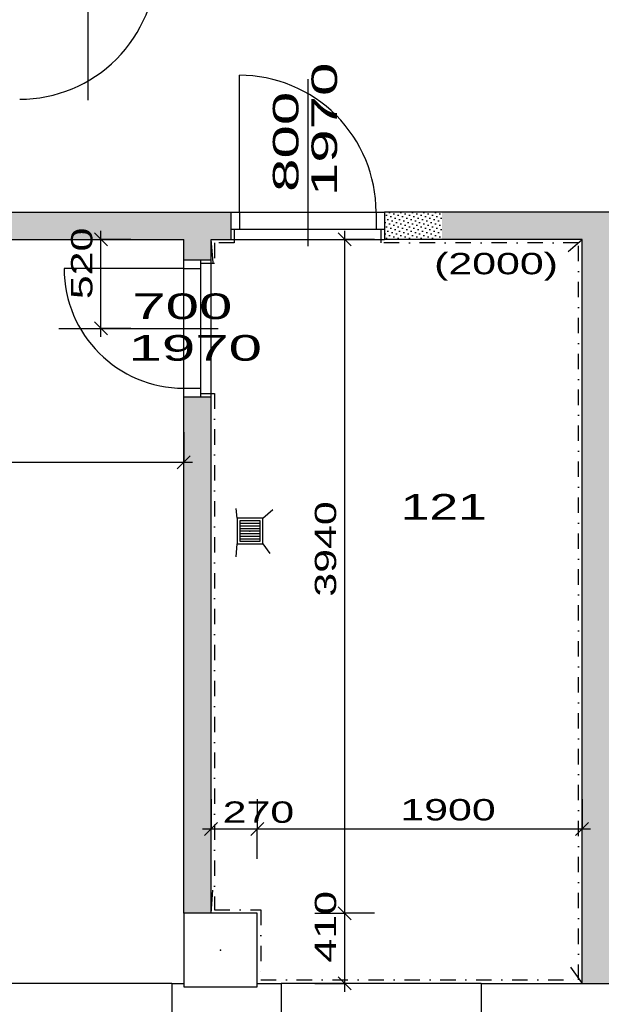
# Model space of a CAD drawing. Extents: x -196363 to 396902, y -489949 to -260582.
# Tile 94 of 256: x 121534 to 124937, y -386775 to -381018. Entities that reach past the tile are written whole.
import ezdxf

# ---------------------------------------------------------------- set-up
doc = ezdxf.new("R2010")
doc.units = 0
doc.header["$MEASUREMENT"] = 0
doc.linetypes.add('DOTDASH', pattern=[1, 0.3, -0.2, 0, -0.2, 0.3])
for name, color, linetype in [('bourani', 15, 'Continuous'), ('koty', 1, 'Continuous'), ('legenda', 1, 'Continuous'), ('noszdiv', 1, 'Continuous'), ('srafbourani', 15, 'Continuous')]:
    doc.layers.add(name, color=color, linetype=linetype)
doc.styles.add('SPIRITTXTSTYLE1', font='ROMAN')
doc.styles.add('SPIRITTXTSTYLE2', font='txt')
doc.linetypes.add('CERCH2', pattern='A,0,-1,[17,dur+dsp vaclavov.shx,S=0.003401,R=0,X=-1,Y=0],0', length=1)
doc.dimstyles.new('SPIRITSTYLE139', dxfattribs={"dimtxt": 125, "dimasz": 12.7, "dimexe": 175, "dimexo": 1127.841431, "dimgap": 50, "dimtad": 1, "dimdec": 3, "dimzin": 0, "dimdsep": 46, "dimlunit": 7, "dimtxsty": 'SPIRITTXTSTYLE1', "dimblk1": '_TICKMARKS139', "dimblk2": '_TICKMARKS139', "dimsah": 1, "dimcen": 0.09, "dimdle": 50, "dimclrd": 1, "dimclre": 1, "dimclrt": 1, "dimadec": 0, "dimazin": 0, "dimtfac": 1, "dimtdec": 4, "dimtofl": 0, "dimtmove": 1, "dimatfit": 0, "dimfxl": 0, "dimtolj": 1, "dimtzin": 0, "dimarcsym": 0})
doc.dimstyles.new('SPIRITSTYLE19', dxfattribs={"dimtxt": 125, "dimasz": 12.7, "dimexe": 175, "dimexo": 3307.057129, "dimgap": 50, "dimtad": 1, "dimdec": 3, "dimzin": 0, "dimdsep": 46, "dimlunit": 7, "dimtxsty": 'SPIRITTXTSTYLE1', "dimblk1": '_TICKMARKS19', "dimblk2": '_TICKMARKS19', "dimsah": 1, "dimcen": 0.09, "dimdle": 50, "dimclrd": 1, "dimclre": 1, "dimclrt": 1, "dimadec": 0, "dimazin": 0, "dimtfac": 1, "dimtdec": 4, "dimtofl": 0, "dimtmove": 1, "dimatfit": 0, "dimfxl": 0, "dimtolj": 1, "dimtzin": 0, "dimarcsym": 0})
doc.dimstyles.new('SPIRITSTYLE20', dxfattribs={"dimtxt": 125, "dimasz": 12.7, "dimexe": 175, "dimexo": 2897.060547, "dimgap": 50, "dimtad": 1, "dimdec": 3, "dimzin": 0, "dimdsep": 46, "dimlunit": 7, "dimtxsty": 'SPIRITTXTSTYLE1', "dimblk1": '_TICKMARKS20', "dimblk2": '_TICKMARKS20', "dimsah": 1, "dimcen": 0.09, "dimdle": 50, "dimclrd": 1, "dimclre": 1, "dimclrt": 1, "dimadec": 0, "dimazin": 0, "dimtfac": 1, "dimtdec": 4, "dimtofl": 0, "dimtmove": 1, "dimatfit": 0, "dimfxl": 0, "dimtolj": 1, "dimtzin": 0, "dimarcsym": 0})
doc.dimstyles.new('SPIRITSTYLE26', dxfattribs={"dimtxt": 125, "dimasz": 12.7, "dimexe": 175, "dimexo": -175, "dimgap": 50, "dimtad": 1, "dimdec": 3, "dimzin": 0, "dimdsep": 46, "dimlunit": 7, "dimtxsty": 'SPIRITTXTSTYLE1', "dimblk1": '_TICKMARKS26', "dimblk2": '_TICKMARKS26', "dimsah": 1, "dimcen": 0.09, "dimdle": 50, "dimclrd": 1, "dimclre": 1, "dimclrt": 1, "dimadec": 0, "dimazin": 0, "dimtfac": 1, "dimtdec": 4, "dimtofl": 0, "dimtmove": 1, "dimatfit": 0, "dimfxl": 0, "dimtolj": 1, "dimtzin": 0, "dimarcsym": 0})
doc.dimstyles.new('SPIRITSTYLE332', dxfattribs={"dimtxt": 125, "dimasz": 12.7, "dimexe": 175, "dimexo": 336.323822, "dimgap": 50, "dimtad": 1, "dimdec": 3, "dimzin": 0, "dimdsep": 46, "dimlunit": 7, "dimtxsty": 'SPIRITTXTSTYLE1', "dimblk1": '_TICKMARKS332', "dimblk2": '_TICKMARKS332', "dimsah": 1, "dimcen": 0.09, "dimdle": 50, "dimclrd": 1, "dimclre": 1, "dimclrt": 1, "dimadec": 0, "dimazin": 0, "dimtfac": 1, "dimtdec": 4, "dimtofl": 0, "dimtmove": 1, "dimatfit": 0, "dimfxl": 0, "dimtolj": 1, "dimtzin": 0, "dimarcsym": 0})
doc.dimstyles.new('SPIRITSTYLE353', dxfattribs={"dimtxt": 125, "dimasz": 12.7, "dimexe": 175, "dimexo": 71.012886, "dimgap": 50, "dimtad": 1, "dimdec": 3, "dimzin": 0, "dimdsep": 46, "dimlunit": 7, "dimtxsty": 'SPIRITTXTSTYLE1', "dimblk1": '_TICKMARKS353', "dimblk2": '_TICKMARKS353', "dimsah": 1, "dimcen": 0.09, "dimdle": 50, "dimclrd": 1, "dimclre": 1, "dimclrt": 1, "dimadec": 0, "dimazin": 0, "dimtfac": 1, "dimtdec": 4, "dimtofl": 0, "dimtmove": 1, "dimatfit": 0, "dimfxl": 0, "dimtolj": 1, "dimtzin": 0, "dimarcsym": 0})
doc.dimstyles.new('SPIRITSTYLE93', dxfattribs={"dimtxt": 125, "dimasz": 12.7, "dimexe": 175, "dimexo": 317.819519, "dimgap": 50, "dimtad": 1, "dimdec": 3, "dimzin": 0, "dimdsep": 46, "dimlunit": 7, "dimtxsty": 'SPIRITTXTSTYLE1', "dimblk1": '_TICKMARKS93', "dimblk2": '_TICKMARKS93', "dimsah": 1, "dimcen": 0.09, "dimdle": 50, "dimclrd": 1, "dimclre": 1, "dimclrt": 1, "dimadec": 0, "dimazin": 0, "dimtfac": 1, "dimtdec": 4, "dimtofl": 0, "dimtmove": 1, "dimatfit": 0, "dimfxl": 0, "dimtolj": 1, "dimtzin": 0, "dimarcsym": 0})
pattern_1 = [(45.000008, (858026.688, -24615.152), (-8.41899395, 25.25696945), [0, -23.8125])]

# ---------------------------------------------------------------- blocks, each defined once
blk = doc.blocks.new('_TICKMARKS20')
at = {"color": 1, "linetype": 'Continuous'}
blk.add_line((-3, -3), (3, 3), dxfattribs=at)
blk = doc.blocks.new('*D568')
at = {"color": 1, "linetype": 'Continuous', "ltscale": 300}
for p, q in [((121014.1, -389549.9, 1723.8), (121014.1, -389724.9, 1723.8)), ((122494.2, -389549.9, 1723.8), (122494.2, -389724.9, 1723.8)), ((120964.1, -389724.9, 1723.8), (122544.2, -389724.9, 1723.8)), ((121014.1, -389899.9, 1723.8), (121014.1, -389724.9, 1723.8)), ((122494.2, -389899.9, 1723.8), (122494.2, -389724.9, 1723.8))]:
    blk.add_line(p, q, dxfattribs=at)
at = {"color": 1, "linetype": 'Continuous', "ltscale": 300, "xscale": 12.69999980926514, "yscale": 12.69999980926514, "zscale": 12.69999980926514, "rotation": 180.0000050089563}
blk.add_blockref('_TICKMARKS20', (121014.1, -389724.9, 1723.8), dxfattribs=at)
at = {"color": 1, "linetype": 'Continuous', "ltscale": 300, "xscale": 12.69999980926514, "yscale": 12.69999980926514, "zscale": 12.69999980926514}
blk.add_blockref('_TICKMARKS20', (122494.2, -389724.9, 1723.8), dxfattribs=at)
at = {"color": 1, "linetype": 'Continuous', "ltscale": 300, "style": 'SPIRITTXTSTYLE1', "width": 1.5}
blk.add_text('1480', height=125, dxfattribs=at).set_placement((121641.1, -389674.9, 1723.8))
blk = doc.blocks.new('_TICKMARKS19')
at = {"color": 1, "linetype": 'Continuous'}
blk.add_line((-3, -3), (3, 3), dxfattribs=at)
blk = doc.blocks.new('*D569')
at = {"color": 1, "linetype": 'Continuous', "ltscale": 300}
for p, q in [((122494.2, -389549.9, 1723.8), (122494.2, -389724.9, 1723.8)), ((122654.2, -389549.9, 1723.8), (122654.2, -389724.9, 1723.8)), ((122444.2, -389724.9, 1723.8), (122704.2, -389724.9, 1723.8)), ((122494.2, -389899.9, 1723.8), (122494.2, -389724.9, 1723.8)), ((122654.2, -389899.9, 1723.8), (122654.2, -389724.9, 1723.8))]:
    blk.add_line(p, q, dxfattribs=at)
at = {"color": 1, "linetype": 'Continuous', "ltscale": 300, "xscale": 12.69999980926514, "yscale": 12.69999980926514, "zscale": 12.69999980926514, "rotation": 180.0000050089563}
blk.add_blockref('_TICKMARKS19', (122494.2, -389724.9, 1723.8), dxfattribs=at)
at = {"color": 1, "linetype": 'Continuous', "ltscale": 300, "xscale": 12.69999980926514, "yscale": 12.69999980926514, "zscale": 12.69999980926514}
blk.add_blockref('_TICKMARKS19', (122654.2, -389724.9, 1723.8), dxfattribs=at)
at = {"color": 1, "linetype": 'Continuous', "ltscale": 300, "style": 'SPIRITTXTSTYLE1', "width": 1.5}
blk.add_text('160', height=125, dxfattribs=at).set_placement((122294.2, -389690.3, 1723.8))
blk = doc.blocks.new('*D570')
at = {"color": 1, "linetype": 'Continuous', "ltscale": 300}
for p, q in [((122654.2, -389549.9, 1723.8), (122654.2, -389724.9, 1723.8)), ((124824.1, -389549.9, 1723.8), (124824.1, -389724.9, 1723.8)), ((122604.2, -389724.9, 1723.8), (124874.1, -389724.9, 1723.8)), ((122654.2, -389899.9, 1723.8), (122654.2, -389724.9, 1723.8)), ((124824.1, -389899.9, 1723.8), (124824.1, -389724.9, 1723.8))]:
    blk.add_line(p, q, dxfattribs=at)
at = {"color": 1, "linetype": 'Continuous', "ltscale": 300, "xscale": 12.69999980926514, "yscale": 12.69999980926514, "zscale": 12.69999980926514, "rotation": 180.0000050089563}
blk.add_blockref('_TICKMARKS19', (122654.2, -389724.9, 1723.8), dxfattribs=at)
at = {"color": 1, "linetype": 'Continuous', "ltscale": 300, "xscale": 12.69999980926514, "yscale": 12.69999980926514, "zscale": 12.69999980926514}
blk.add_blockref('_TICKMARKS19', (124824.1, -389724.9, 1723.8), dxfattribs=at)
at = {"color": 1, "linetype": 'Continuous', "ltscale": 300, "style": 'SPIRITTXTSTYLE1', "width": 1.5}
blk.add_text('2170', height=125, dxfattribs=at).set_placement((123626.1, -389674.9, 1723.8))
blk = doc.blocks.new('*D571')
at = {"color": 1, "linetype": 'Continuous', "ltscale": 300}
for p, q in [((124824.1, -389549.9, 1723.8), (124824.1, -389724.9, 1723.8)), ((125049.2, -389549.9, 1723.8), (125049.2, -389724.9, 1723.8)), ((124774.1, -389724.9, 1723.8), (125099.2, -389724.9, 1723.8)), ((124824.1, -389899.9, 1723.8), (124824.1, -389724.9, 1723.8)), ((125049.2, -389899.9, 1723.8), (125049.2, -389724.9, 1723.8))]:
    blk.add_line(p, q, dxfattribs=at)
at = {"color": 1, "linetype": 'Continuous', "ltscale": 300, "xscale": 12.69999980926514, "yscale": 12.69999980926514, "zscale": 12.69999980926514, "rotation": 180.0000050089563}
blk.add_blockref('_TICKMARKS20', (124824.1, -389724.9, 1723.8), dxfattribs=at)
at = {"color": 1, "linetype": 'Continuous', "ltscale": 300, "xscale": 12.69999980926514, "yscale": 12.69999980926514, "zscale": 12.69999980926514}
blk.add_blockref('_TICKMARKS20', (125049.2, -389724.9, 1723.8), dxfattribs=at)
at = {"color": 1, "linetype": 'Continuous', "ltscale": 300, "style": 'SPIRITTXTSTYLE1', "width": 1.5}
blk.add_text('225', height=125, dxfattribs=at).set_placement((124625.6, -389696.3, 1723.8))
blk = doc.blocks.new('_TICKMARKS93')
at = {"color": 1, "linetype": 'Continuous'}
blk.add_line((-3, -3), (3, 3), dxfattribs=at)
blk = doc.blocks.new('*D751')
at = {"color": 1, "linetype": 'Continuous', "ltscale": 300}
for p, q in [((122654.2, -385575.1, 1723.8), (122654.2, -385750.1, 1723.8)), ((122924.2, -385575.1, 1723.8), (122924.2, -385750.1, 1723.8)), ((122604.2, -385750.1, 1723.8), (122974.2, -385750.1, 1723.8)), ((122654.2, -385925, 1723.8), (122654.2, -385750.1, 1723.8)), ((122924.2, -385925, 1723.8), (122924.2, -385750.1, 1723.8))]:
    blk.add_line(p, q, dxfattribs=at)
at = {"color": 1, "linetype": 'Continuous', "ltscale": 300, "xscale": 12.69999980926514, "yscale": 12.69999980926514, "zscale": 12.69999980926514, "rotation": 180.0000050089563}
blk.add_blockref('_TICKMARKS93', (122654.2, -385750.1, 1723.8), dxfattribs=at)
at = {"color": 1, "linetype": 'Continuous', "ltscale": 300, "xscale": 12.69999980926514, "yscale": 12.69999980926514, "zscale": 12.69999980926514}
blk.add_blockref('_TICKMARKS93', (122924.2, -385750.1, 1723.8), dxfattribs=at)
at = {"color": 1, "linetype": 'Continuous', "ltscale": 300, "style": 'SPIRITTXTSTYLE1', "width": 1.5}
blk.add_text('270', height=125, dxfattribs=at).set_placement((122721.6, -385714.1, 1723.8))
blk = doc.blocks.new('*D752')
at = {"color": 1, "linetype": 'Continuous', "ltscale": 300}
for p, q in [((122924.2, -385575.1, 1723.8), (122924.2, -385750.1, 1723.8)), ((124824.1, -385575.1, 1723.8), (124824.1, -385750.1, 1723.8)), ((122874.2, -385750.1, 1723.8), (124874.1, -385750.1, 1723.8)), ((122924.2, -385925, 1723.8), (122924.2, -385750.1, 1723.8)), ((124824.1, -385925, 1723.8), (124824.1, -385750.1, 1723.8))]:
    blk.add_line(p, q, dxfattribs=at)
at = {"color": 1, "linetype": 'Continuous', "ltscale": 300, "xscale": 12.69999980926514, "yscale": 12.69999980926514, "zscale": 12.69999980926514, "rotation": 180.0000050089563}
blk.add_blockref('_TICKMARKS93', (122924.2, -385750.1, 1723.8), dxfattribs=at)
at = {"color": 1, "linetype": 'Continuous', "ltscale": 300, "xscale": 12.69999980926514, "yscale": 12.69999980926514, "zscale": 12.69999980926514}
blk.add_blockref('_TICKMARKS93', (124824.1, -385750.1, 1723.8), dxfattribs=at)
at = {"color": 1, "linetype": 'Continuous', "ltscale": 300, "style": 'SPIRITTXTSTYLE1', "width": 1.5}
blk.add_text('1900', height=125, dxfattribs=at).set_placement((123761.1, -385700.1, 1723.8))
blk = doc.blocks.new('_TICKMARKS332')
at = {"color": 1, "linetype": 'Continuous'}
blk.add_line((-3, -3), (3, 3), dxfattribs=at)
blk = doc.blocks.new('*D755')
at = {"color": 1, "linetype": 'Continuous', "ltscale": 300}
for p, q in [((123435.5, -386702.9, 1723.8), (123435.5, -386192.9, 1723.8)), ((123260.5, -386242.9, 1723.8), (123435.5, -386242.9, 1723.8)), ((123610.5, -386242.9, 1723.8), (123435.5, -386242.9, 1723.8)), ((123260.5, -386652.9, 1723.8), (123435.5, -386652.9, 1723.8)), ((123610.5, -386652.9, 1723.8), (123435.5, -386652.9, 1723.8))]:
    blk.add_line(p, q, dxfattribs=at)
at = {"color": 1, "linetype": 'Continuous', "ltscale": 300, "xscale": 12.69999980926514, "yscale": 12.69999980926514, "zscale": 12.69999980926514}
for p, rotation in [((123435.5, -386242.9, 1723.8), 90.00000250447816), ((123435.5, -386652.9, 1723.8), 270.0000006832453)]:
    blk.add_blockref('_TICKMARKS332', p, dxfattribs=dict(at, rotation=rotation))
at = {"color": 1, "linetype": 'Continuous', "ltscale": 300, "style": 'SPIRITTXTSTYLE1', "width": 1.5}
blk.add_text('410', height=125, rotation=90, dxfattribs=at).set_placement((123385.5, -386531.2, 1723.8))
blk = doc.blocks.new('_TICKMARKS26')
at = {"color": 1, "linetype": 'Continuous'}
blk.add_line((-3, -3), (3, 3), dxfattribs=at)
blk = doc.blocks.new('*D756')
at = {"color": 1, "linetype": 'Continuous', "ltscale": 300}
for p, q in [((123435.5, -386292.9, 1723.8), (123435.5, -382252.9, 1723.8)), ((123260.5, -382302.9, 1723.8), (123435.5, -382302.9, 1723.8)), ((123610.5, -382302.9, 1723.8), (123435.5, -382302.9, 1723.8)), ((123260.5, -386242.9, 1723.8), (123435.5, -386242.9, 1723.8)), ((123610.5, -386242.9, 1723.8), (123435.5, -386242.9, 1723.8))]:
    blk.add_line(p, q, dxfattribs=at)
at = {"color": 1, "linetype": 'Continuous', "ltscale": 300, "xscale": 12.69999980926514, "yscale": 12.69999980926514, "zscale": 12.69999980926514}
for p, rotation in [((123435.5, -382302.9, 1723.8), 90.00000250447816), ((123435.5, -386242.9, 1723.8), 270.0000006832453)]:
    blk.add_blockref('_TICKMARKS26', p, dxfattribs=dict(at, rotation=rotation))
at = {"color": 1, "linetype": 'Continuous', "ltscale": 300, "style": 'SPIRITTXTSTYLE1', "width": 1.5}
blk.add_text('3940', height=125, rotation=90, dxfattribs=at).set_placement((123385.5, -384391.9, 1723.8))
blk = doc.blocks.new('_TICKMARKS353')
at = {"color": 1, "linetype": 'Continuous'}
blk.add_line((-3, -3), (3, 3), dxfattribs=at)
blk = doc.blocks.new('*D822')
at = {"color": 1, "linetype": 'Continuous', "ltscale": 300}
for p, q in [((122009.5, -382872.9, 1723.8), (122009.5, -382252.9, 1723.8)), ((121834.5, -382302.9, 1723.8), (122009.5, -382302.9, 1723.8)), ((122184.5, -382302.9, 1723.8), (122009.5, -382302.9, 1723.8)), ((121834.5, -382822.9, 1723.8), (122009.5, -382822.9, 1723.8)), ((122184.5, -382822.9, 1723.8), (122009.5, -382822.9, 1723.8))]:
    blk.add_line(p, q, dxfattribs=at)
at = {"color": 1, "linetype": 'Continuous', "ltscale": 300, "xscale": 12.69999980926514, "yscale": 12.69999980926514, "zscale": 12.69999980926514}
for p, rotation in [((122009.5, -382302.9, 1723.8), 90.00000250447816), ((122009.5, -382822.9, 1723.8), 270.0000006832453)]:
    blk.add_blockref('_TICKMARKS353', p, dxfattribs=dict(at, rotation=rotation))
at = {"color": 1, "linetype": 'Continuous', "ltscale": 300, "style": 'SPIRITTXTSTYLE1', "width": 1.5}
blk.add_text('520', height=125, rotation=90, dxfattribs=at).set_placement((121959.5, -382652.2, 1723.8))
blk = doc.blocks.new('_TICKMARKS139')
at = {"color": 1, "linetype": 'Continuous'}
blk.add_line((-3, -3), (3, 3), dxfattribs=at)
blk = doc.blocks.new('*D823')
at = {"color": 1, "linetype": 'Continuous', "ltscale": 300}
for p, q in [((118134.2, -383430.7, 1723.8), (118134.2, -383605.7, 1723.8)), ((122494.2, -383430.7, 1723.8), (122494.2, -383605.7, 1723.8)), ((118084.2, -383605.7, 1723.8), (122544.2, -383605.7, 1723.8)), ((118134.2, -383780.7, 1723.8), (118134.2, -383605.7, 1723.8)), ((122494.2, -383780.7, 1723.8), (122494.2, -383605.7, 1723.8))]:
    blk.add_line(p, q, dxfattribs=at)
at = {"color": 1, "linetype": 'Continuous', "ltscale": 300, "xscale": 12.69999980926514, "yscale": 12.69999980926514, "zscale": 12.69999980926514, "rotation": 180.0000050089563}
blk.add_blockref('_TICKMARKS139', (118134.2, -383605.7, 1723.8), dxfattribs=at)
at = {"color": 1, "linetype": 'Continuous', "ltscale": 300, "xscale": 12.69999980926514, "yscale": 12.69999980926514, "zscale": 12.69999980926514}
blk.add_blockref('_TICKMARKS139', (122494.2, -383605.7, 1723.8), dxfattribs=at)
at = {"color": 1, "linetype": 'Continuous', "ltscale": 300, "style": 'SPIRITTXTSTYLE1', "width": 1.5}
blk.add_text('4360', height=125, dxfattribs=at).set_placement((120195.1, -383555.7, 1723.8))

msp = doc.modelspace()

# ---------------------------------------------------------------- hatches: boundary and pattern name
at = {"layer": 'srafbourani', "linetype": 'Continuous', "ltscale": 300}
h = msp.add_hatch(dxfattribs=at)
h.set_pattern_fill('Nasyp-1', color=15, scale=23.8125, angle=45.000008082, style=0, pattern_type=2)
h.set_pattern_definition(pattern_1)
h.paths.add_polyline_path([(118134.16406, -382302.875), (122494.17969, -382302.875), (122494.17969, -382422.875), (122594.14062, -382422.875), (122654.17188, -382422.875), (122654.17188, -382302.875), (122769.16406, -382302.875), (122769.16406, -382242.875), (122769.16406, -382142.875), (118159.16406, -382142.875), (118159.16406, -381832.90625), (118059.14844, -381832.90625), (118009.19531, -381832.875), (118009.19531, -382142.875), (117209.19531, -382142.875), (117209.19531, -382202.875), (117209.19531, -382302.875), (118019.16406, -382302.875)], flags=0)
h = msp.add_hatch(dxfattribs=at)
h.set_pattern_fill('Nasyp-1', color=15, scale=23.8125, angle=45.000008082, style=0, pattern_type=2)
h.set_pattern_definition(pattern_1)
h.paths.add_polyline_path([(118159.16406, -381832.90625), (118159.16406, -382142.875), (122769.16406, -382142.875), (122769.16406, -382242.875), (122769.16406, -382302.875), (122654.17188, -382302.875), (122654.17188, -382422.875), (122594.14062, -382422.875), (122494.17969, -382422.875), (122494.17969, -382302.875), (118134.16406, -382302.875), (118134.16406, -386242.875), (118019.16406, -386242.875), (118019.16406, -384292.84375), (117259.20312, -384292.84375), (117259.20312, -384132.84375), (118019.16406, -384132.84375), (118019.16406, -382302.875), (117209.19531, -382302.875), (117209.19531, -382202.875), (117209.19531, -382142.875), (118009.19531, -382142.875), (118009.19531, -381832.875), (118059.14844, -381832.90625)], flags=0)
h = msp.add_hatch(dxfattribs=at)
h.set_pattern_fill('Nasyp-1', color=15, scale=23.8125, angle=45.000008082, style=0, pattern_type=2)
h.set_pattern_definition(pattern_1)
h.paths.add_polyline_path([(124005.23438, -382302.875), (124005.23438, -382142.875), (123669.17969, -382142.875), (123669.17969, -382242.875), (123669.125, -382302.875)], flags=0)
h = msp.add_hatch(dxfattribs=at)
h.set_pattern_fill('Nasyp-1', color=15, scale=23.8125, angle=45.000008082, style=0, pattern_type=2)
h.set_pattern_definition(pattern_1)
h.paths.add_polyline_path([(124824.13281, -386652.875), (125049.16406, -386652.875), (125049.16406, -382302.875), (125769.19531, -382302.875), (125769.19531, -382242.875), (125769.19531, -382142.875), (124005.23438, -382142.875), (124005.23438, -382302.875), (124824.13281, -382302.875)], flags=0)
h = msp.add_hatch(dxfattribs=at)
h.set_pattern_fill('Nasyp-1', color=15, scale=23.8125, angle=45.000008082, style=0, pattern_type=2)
h.set_pattern_definition(pattern_1)
h.paths.add_polyline_path([(122494.17969, -386242.875), (122654.17188, -386242.875), (122654.17188, -383222.875), (122594.19531, -383222.875), (122494.17969, -383222.875)], flags=0)

# ---------------------------------------------------------------- linework, layer by layer
at = {"layer": 'bourani', "color": 15, "linetype": 'Continuous', "ltscale": 250}
for p, q in [((121934.1875, -381488.53125, 1723.80005), (121934.1875, -380482.65625, 1723.80005)), ((123219.17188, -381365.34375, 1723.80005), (123219.17188, -382343.09375, 1723.80005)), ((121763.53125, -382822.875, 1723.80005), (122694.40625, -382822.875, 1723.80005))]:
    msp.add_line(p, q, dxfattribs=at)
at = {"layer": 'bourani', "color": 15, "linetype": 'Continuous', "ltscale": 300}
for p, q in [((122819.17188, -382142.875, 3447.6001), (122819.17188, -381342.875, 3447.6001)), ((118159.16406, -382142.875, 2623.80005), (122769.16406, -382142.875, 2623.80005)), ((122769.16406, -382142.875, 2623.80005), (122819.17188, -382142.875, 2623.80005)), ((122819.17188, -382142.875, 2623.80005), (122819.17188, -382242.875, 2623.80005)), ((123619.17188, -382142.875, 2623.80005), (123669.125, -382142.875, 2623.80005)), ((123619.17188, -382142.875, 2623.80005), (123619.17188, -382242.875, 2623.80005)), ((125819.19531, -382142.875, 2623.80005), (123669.125, -382142.875, 2623.80005)), ((122769.16406, -382242.875, 2623.80005), (122769.16406, -382302.875, 2623.80005)), ((122769.16406, -382242.875, 2623.80005), (122819.17188, -382242.875, 2623.80005)), ((123619.17188, -382242.875, 2623.80005), (123669.125, -382242.875, 2623.80005)), ((123669.125, -382242.875, 2623.80005), (123669.125, -382302.875, 2623.80005)), ((118134.16406, -382302.875, 2623.80005), (122494.17969, -382302.875, 2623.80005)), ((122494.17969, -382422.875, 2623.80005), (122494.17969, -382302.875, 2623.80005)), ((122654.17188, -382302.875, 2623.80005), (122769.16406, -382302.875, 2623.80005)), ((122654.17188, -382422.875, 2623.80005), (122654.17188, -382302.875, 2623.80005)), ((122666.67188, -382437.03125, 4347.59961), (122654.17188, -382302.875, 4347.59961)), ((124824.13281, -382302.875, 2623.80005), (123669.125, -382302.875, 2623.80005)), ((124743.17188, -382373.5, 4347.59961), (124824.13281, -382302.875, 4347.59961)), ((124824.13281, -386652.875, 2623.80005), (124824.13281, -382302.875, 2623.80005)), ((122494.17969, -382422.875, 2623.80005), (122494.17969, -382422.90625, 2623.80005)), ((122494.17969, -382472.875, 2623.80005), (122494.17969, -382422.90625, 2623.80005)), ((122594.19531, -382422.90625, 2623.80005), (122654.17188, -382422.875, 2623.80005)), ((122594.19531, -382472.875, 2623.80005), (122594.19531, -382422.90625, 2623.80005)), ((122494.17969, -382472.875, 3447.6001), (121794.1875, -382472.875, 3447.6001)), ((122494.17969, -382472.875, 2623.80005), (122594.19531, -382472.875, 2623.80005)), ((122494.17969, -383172.875, 1723.80005), (122494.17969, -382472.875, 1723.80005)), ((122594.14062, -383172.875, 1723.80005), (122594.14062, -382472.875, 1723.80005)), ((122494.17969, -383222.875, 2623.80005), (122494.17969, -383172.875, 2623.80005)), ((122494.17969, -383172.875, 2623.80005), (122594.19531, -383172.875, 2623.80005)), ((122594.19531, -383222.875, 2623.80005), (122594.19531, -383172.875, 2623.80005)), ((122494.17969, -386242.875, 2623.80005), (122494.17969, -383222.875, 2623.80005)), ((122594.19531, -383222.875, 2623.80005), (122654.17188, -383222.875, 2623.80005)), ((122654.17188, -386242.875, 2623.80005), (122654.17188, -383222.875, 2623.80005)), ((122806.125, -383932.78125, 4347.59961), (122800.96094, -383877.15625, 4347.59961)), ((122956.14062, -383932.78125, 4347.59961), (123014.28125, -383882, 4347.59961)), ((122956.14062, -383932.78125, 4347.59961), (122806.125, -383932.78125, 4347.59961)), ((122806.125, -383932.78125, 4347.59961), (122806.125, -384082.78125, 4347.59961)), ((122821.10156, -383947.78125, 4347.59961), (122821.10156, -384067.78125, 4347.59961)), ((122941.10938, -383947.78125, 4347.59961), (122821.10156, -383947.78125, 4347.59961)), ((122941.10938, -384067.78125, 4347.59961), (122941.10938, -383947.78125, 4347.59961)), ((122956.14062, -384082.78125, 4347.59961), (122956.14062, -383932.78125, 4347.59961)), ((122821.10156, -383962.71875, 4347.59961), (122941.10938, -383962.71875, 4347.59961)), ((122821.10156, -383977.71875, 4347.59961), (122941.10938, -383977.71875, 4347.59961)), ((122821.10156, -383992.75, 4347.59961), (122941.10938, -383992.75, 4347.59961)), ((122821.10156, -384007.75, 4347.59961), (122941.10938, -384007.75, 4347.59961)), ((122821.10156, -384022.75, 4347.59961), (122941.10938, -384022.75, 4347.59961)), ((122821.10156, -384037.75, 4347.59961), (122941.10938, -384037.75, 4347.59961)), ((122821.10156, -384052.75, 4347.59961), (122941.10938, -384052.75, 4347.59961)), ((122821.10156, -384067.78125, 4347.59961), (122941.10938, -384067.78125, 4347.59961)), ((122800.86719, -384157.875, 4347.59961), (122806.125, -384082.78125, 4347.59961)), ((122806.125, -384082.78125, 4347.59961), (122956.14062, -384082.78125, 4347.59961)), ((122956.14062, -384082.78125, 4347.59961), (122997.46875, -384139.65625, 4347.59961)), ((122654.17188, -386242.875, 4347.59961), (122663.64844, -386108.25, 4347.59961)), ((124755.42188, -386558.3125, 4347.59961), (124824.13281, -386652.875, 4347.59961)), ((122424.13281, -386652.875, 5171.3999), (121254.14062, -386652.875, 5171.3999)), ((124234.17969, -386652.875, 5171.3999), (123064.1875, -386652.875, 5171.3999))]:
    msp.add_line(p, q, dxfattribs=at)
at = {"layer": 'bourani', "color": 15, "linetype": 'Continuous', "ltscale": 304.799988}
for p, q in [((122769.16406, -382142.875, 1723.80005), (122769.16406, -382242.875, 1723.80005)), ((123669.17969, -382142.875, 1723.80005), (123669.17969, -382242.875, 1723.80005)), ((122494.17969, -382422.875, 1723.80005), (122594.14062, -382422.875, 1723.80005)), ((122494.17969, -383222.875, 1723.80005), (122594.14062, -383222.875, 1723.80005))]:
    msp.add_line(p, q, dxfattribs=at)
at = {"layer": 'bourani', "color": 15, "linetype": 'Continuous', "ltscale": 330}
for p, q in [((122819.17188, -382142.875, 1723.80005), (123619.17188, -382142.875, 1723.80005)), ((122819.17188, -382242.875, 1723.80005), (123619.17188, -382242.875, 1723.80005))]:
    msp.add_line(p, q, dxfattribs=at)
at = {"layer": 'bourani', "color": 15, "linetype": 'DOTDASH', "ltscale": 300}
for p, q in [((122789.15625, -382242.875, 4347.59961), (122789.15625, -382322.875, 4347.59961)), ((123649.13281, -382322.875, 4347.59961), (123649.13281, -382242.875, 4347.59961)), ((122789.15625, -382322.875, 4347.59961), (122674.16406, -382322.875, 4347.59961)), ((122674.16406, -382322.875, 4347.59961), (122674.16406, -382442.875, 4347.59961)), ((124804.14062, -382322.875, 4347.59961), (123649.13281, -382322.875, 4347.59961)), ((124804.14062, -386632.875, 4347.59961), (124804.14062, -382322.875, 4347.59961)), ((122674.16406, -382442.875, 4347.59961), (122594.19531, -382442.875, 4347.59961)), ((122594.19531, -383202.875, 4347.59961), (122674.16406, -383202.875, 4347.59961)), ((122674.16406, -383202.875, 4347.59961), (122674.16406, -386222.875, 4347.59961)), ((122674.16406, -386222.875, 4347.59961), (122944.1875, -386222.875, 4347.59961)), ((122944.1875, -386222.875, 4347.59961), (122944.1875, -386632.875, 4347.59961)), ((122944.1875, -386632.875, 4347.59961), (124804.14062, -386632.875, 4347.59961))]:
    msp.add_line(p, q, dxfattribs=at)
at = {"layer": 'bourani', "color": 15, "linetype": 'CERCH2', "ltscale": 300}
for p, q in [((122769.16406, -382302.875, 2623.80005), (123669.125, -382302.875, 2623.80005)), ((122654.17188, -383222.875, 2623.80005), (122654.17188, -382422.875, 2623.80005))]:
    msp.add_line(p, q, dxfattribs=at)
at = {"layer": 'bourani', "color": 15, "linetype": 'Continuous', "ltscale": 300}
for centre, radius, start, end in [((121534.14062, -380682.875, 3447.6001), 800.00055, 270.000000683, 360.000010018), ((122819.17188, -382142.875, 3447.6001), 800.00079, 0, 90.000002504), ((122494.17969, -382472.875, 3447.6001), 699.98816, 180.000005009, 270.000000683)]:
    msp.add_arc(centre, radius, start, end, dxfattribs=at)
for p in [(123219.17188, -382142.875, 3447.6001), (122494.17969, -382822.875, 3447.6001), (122881.13281, -384007.78125, 4347.59961)]:
    msp.add_point(p, dxfattribs=at)
at = {"layer": 'bourani', "color": 15, "linetype": 'Continuous', "ltscale": 304.799988}
for p in [(123219.17188, -382142.875, 1723.80005), (122494.17969, -382822.875, 1723.80005)]:
    msp.add_point(p, dxfattribs=at)
at = {"layer": 'bourani', "color": 15, "linetype": 'Continuous', "ltscale": 250}
for p in [(123219.17188, -382142.875, 1723.80005), (123219.17188, -382242.875, 1723.80005), (122494.17969, -382822.875, 1723.80005), (122594.14062, -382822.875, 1723.80005)]:
    msp.add_point(p, dxfattribs=at)
at = {"layer": 'noszdiv', "color": 1, "linetype": 'Continuous', "ltscale": 300}
for p, q in [((122654.17188, -386242.875, 2623.80005), (122494.17969, -386242.875, 2623.80005)), ((122494.17969, -386242.875, 2623.80005), (122494.17969, -386652.875, 2623.80005)), ((122924.19531, -386242.875, 2623.80005), (122654.17188, -386242.875, 2623.80005)), ((122924.19531, -386652.875, 2623.80005), (122924.19531, -386242.875, 2623.80005)), ((122424.13281, -386652.875, 2623.80005), (122494.17969, -386652.875, 2623.80005)), ((122424.13281, -386652.875, 2623.80005), (122424.13281, -387122.875, 2623.80005)), ((122494.17969, -386652.875, 2623.80005), (122494.17969, -386672.84375, 2623.80005)), ((122924.19531, -386672.84375, 2623.80005), (122924.19531, -386652.875, 2623.80005)), ((122924.19531, -386652.875, 2623.80005), (123064.1875, -386652.875, 2623.80005)), ((123064.1875, -386652.875, 2623.80005), (123064.1875, -387122.875, 2623.80005)), ((124234.17969, -386652.875, 2623.80005), (124824.13281, -386652.875, 2623.80005)), ((124234.17969, -386652.875, 2623.80005), (124234.17969, -387122.875, 2623.80005)), ((122494.17969, -386672.84375, 2623.80005), (122924.19531, -386672.84375, 2623.80005))]:
    msp.add_line(p, q, dxfattribs=at)
msp.add_point((122709.1875, -386457.84375, 2623.80005), dxfattribs=at)
at = {"layer": 'srafbourani', "color": 15, "linetype": 'Continuous', "ltscale": 300}
msp.add_line((124824.13281, -386652.875, 1723.80005), (125049.16406, -386652.875, 1723.80005), dxfattribs=at)

# ---------------------------------------------------------------- texts
at = {"layer": 'bourani', "color": 15, "linetype": 'Continuous', "ltscale": 250, "style": 'SPIRITTXTSTYLE1', "width": 1.75}
for s, p in [('1970', (123391.11719, -382049.59375)), ('800', (123165.04688, -382025))]:
    msp.add_text(s, height=150, rotation=90.000002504, dxfattribs=at).set_placement(p)
at = {"layer": 'bourani', "color": 15, "linetype": 'DOTDASH', "ltscale": 300, "style": 'SPIRITTXTSTYLE1', "width": 1.5}
msp.add_text('(2000)', height=125, dxfattribs=at).set_placement((123958.45312, -382506.75, 2623.80005))
at = {"layer": 'bourani', "color": 15, "linetype": 'Continuous', "ltscale": 250, "style": 'SPIRITTXTSTYLE1', "width": 1.75}
for s, p in [('700', (122192.60156, -382768.75)), ('1970', (122170.77344, -383011.9375))]:
    msp.add_text(s, height=150, dxfattribs=at).set_placement(p)
at = {"layer": 'legenda', "color": 1, "linetype": 'Continuous', "ltscale": 300, "style": 'SPIRITTXTSTYLE2', "width": 1.5}
msp.add_text('121', height=150, dxfattribs=at).set_placement((123764.03125, -383941.5, 1723.80005))

# ---------------------------------------------------------------- dimensions: what is measured, and where the dimension line sits
at = {"layer": 'koty', "color": 1, "linetype": 'Continuous', "ltscale": 300}
for base, p1, p2, dimstyle, picture, middle in [((122009.54688, -382822.875, 1723.80005), (121763.53125, -382822.875, 1723.80005), (121763.53125, -382302.875, 1723.80005), 'SPIRITSTYLE353', '*D822', (122009.54688, -382562.875, 1723.80005)), ((123435.51562, -386242.875, 1723.80005), (123435.51562, -386242.875, 1723.80005), (123435.51562, -382302.875, 1723.80005), 'SPIRITSTYLE26', '*D756', (123435.51562, -384272.875, 1723.80005)), ((123435.51562, -386652.875, 1723.80005), (122924.19531, -386652.875, 1723.80005), (122924.19531, -386242.875, 1723.80005), 'SPIRITSTYLE332', '*D755', (123435.51562, -386447.84375, 1723.80005))]:
    dim = msp.add_linear_dim(base=base, p1=p1, p2=p2, angle=90.000002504, dimstyle=dimstyle, dxfattribs=at)
    dim.commit()
    dim.dimension.update_dxf_attribs({"geometry": picture, "text_midpoint": middle})
for base, p1, p2, dimstyle, picture, middle in [((118134.16406, -383605.71875, 1723.80005), (118134.16406, -382302.875, 1723.80005), (122494.17969, -382302.875, 1723.80005), 'SPIRITSTYLE139', '*D823', (120314.17188, -383605.71875, 1723.80005)), ((122924.1953125, -385750.0625, 1723.8000488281), (122924.1953125, -386242.875, 1723.8000488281), (124824.1328125, -386242.875, 1723.8000488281), 'SPIRITSTYLE93', '*D752', (123874.1640625, -385750.0625, 1723.8000488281)), ((122654.17188, -389724.9375, 1723.80005), (122654.17188, -386242.875, 1723.80005), (124824.13281, -386242.875, 1723.80005), 'SPIRITSTYLE19', '*D570', (123739.14844, -389724.9375, 1723.80005)), ((121014.13281, -389724.9375, 1723.80005), (121014.13281, -386652.875, 1723.80005), (122494.17969, -386652.875, 1723.80005), 'SPIRITSTYLE20', '*D568', (121754.15625, -389724.9375, 1723.80005))]:
    dim = msp.add_linear_dim(base=base, p1=p1, p2=p2, dimstyle=dimstyle, dxfattribs=at)
    dim.commit()
    dim.dimension.update_dxf_attribs({"geometry": picture, "text_midpoint": middle})
for base, p1, p2, dimstyle, picture, middle in [((122654.17188, -385750.0625, 1723.80005), (122654.17188, -386242.875, 1723.80005), (122924.19531, -386242.875, 1723.80005), 'SPIRITSTYLE93', '*D751', (122864.45312, -385714.09375)), ((122494.17969, -389724.9375, 1723.80005), (122494.17969, -386242.875, 1723.80005), (122654.17188, -386242.875, 1723.80005), 'SPIRITSTYLE19', '*D569', (122443.05469, -389690.3125)), ((124824.13281, -389724.9375, 1723.80005), (124824.13281, -386652.875, 1723.80005), (125049.16406, -386652.875, 1723.80005), 'SPIRITSTYLE20', '*D571', (124774.45312, -389696.28125))]:
    dim = msp.add_linear_dim(base=base, p1=p1, p2=p2, dimstyle=dimstyle, dxfattribs=at)
    dim.commit()
    dim.dimension.update_dxf_attribs({"geometry": picture, "text_midpoint": middle, "dimtype": 160})

doc.saveas('drawing.dxf')
